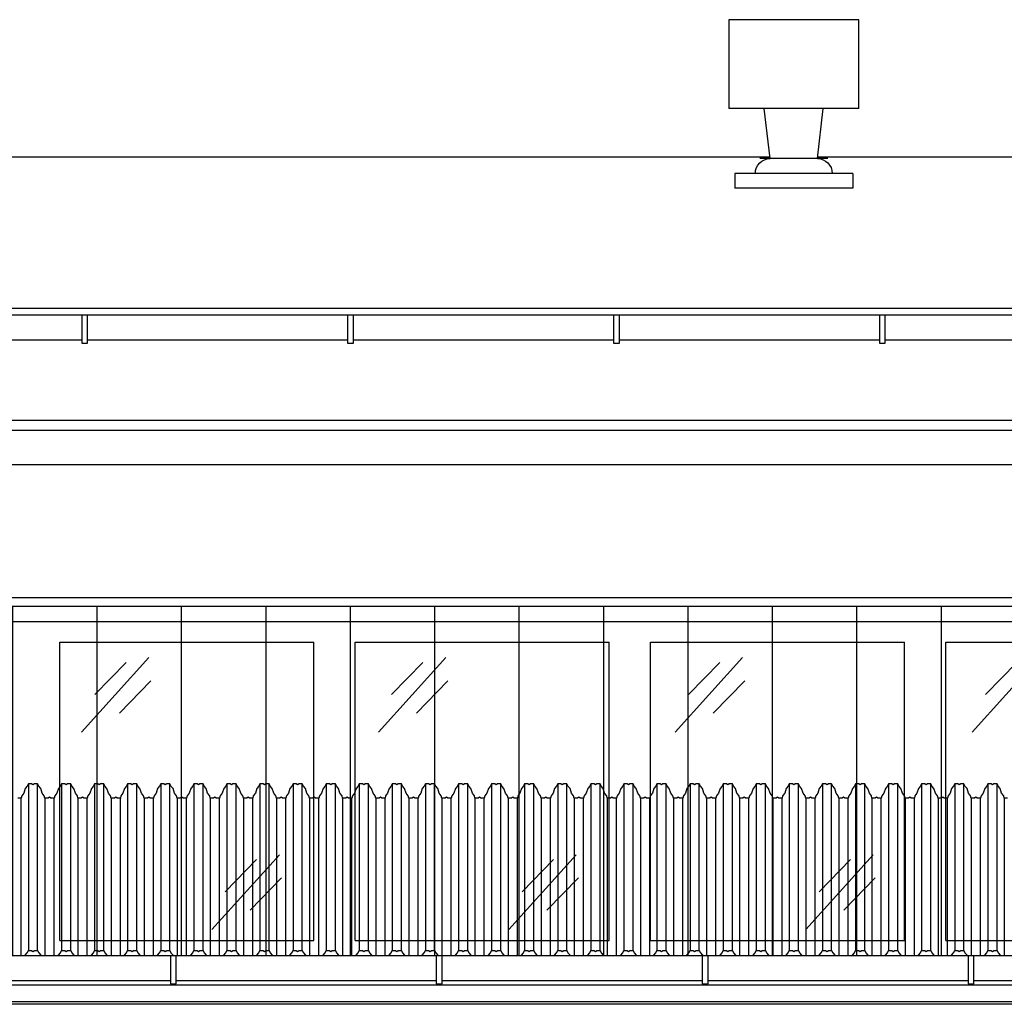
# Model space of a CAD drawing. Header units: millimetres. Extents: x 59331 to 112314, y -16110 to 34390.
# Tile 72 of 198: x 80784 to 81117, y -2169 to -1836. Entities that reach past the tile are written whole.
import ezdxf

# ---------------------------------------------------------------- set-up
doc = ezdxf.new("R2010")
doc.units = ezdxf.units.MM
doc.set_wipeout_variables(frame=1)
for name, color, linetype in [('_HSA_STOLARKA_ZEWNĘTRZNA', 132, 'Continuous'), ('_HSA_WIDOKOWE', 1, 'Continuous'), ('_HSA_WIDOKOWE_CIENKIE', 8, 'Continuous'), ('_HSA_ŚCIANY_CIENKIE', 2, 'Continuous'), ('_HSA_ŚCIANY_DZIAŁOWE', 6, 'Continuous')]:
    doc.layers.add(name, color=color, linetype=linetype)

# ---------------------------------------------------------------- blocks, each defined once
blk = doc.blocks.new('A$C130780f7')
blk.add_wipeout([(-1200, 0), (-1200, -115), (-600, -115), (-600, 0)])
for p, q in [((-1093, -108), (-1093, -7)), ((-1093, -7), (-1007, -7)), ((-1007, -108), (-1007, -7)), ((-993, -108), (-993, -7)), ((-993, -7), (-907, -7)), ((-907, -108), (-907, -7)), ((-893, -108), (-893, -7)), ((-893, -7), (-807, -7)), ((-807, -108), (-807, -7)), ((-793, -108), (-793, -7)), ((-793, -7), (-707, -7)), ((-1093, -108), (-1007, -108)), ((-993, -108), (-907, -108)), ((-893, -108), (-807, -108)), ((-793, -108), (-707, -108))]:
    blk.add_line(p, q)
at = {"ltscale": 10}
blk.add_lwpolyline([(-1200, 0), (-600, 0), (-600, -115), (-1200, -115)], close=True, dxfattribs=at)
at = {"layer": '_HSA_WIDOKOWE_CIENKIE', "color": 9}
for points in [[(-1085.63, -37.49), (-1062.83, -12.27)], [(-985.13, -37.49), (-962.33, -12.27)], [(-884.63, -37.49), (-861.83, -12.27)], [(-784.13, -37.49), (-761.33, -12.27)], [(-1081.15, -24.77), (-1070.52, -13.86)], [(-980.65, -24.77), (-970.02, -13.86)], [(-880.15, -24.77), (-869.52, -13.86)], [(-779.65, -24.77), (-769.02, -13.86)], [(-1072.76, -31.01), (-1062.13, -20.1)], [(-972.26, -31.01), (-961.63, -20.1)], [(-871.76, -31.01), (-861.13, -20.1)], [(-1041.45, -104.21), (-1018.64, -78.99)], [(-940.95, -104.21), (-918.14, -78.99)], [(-840.45, -104.21), (-817.64, -78.99)], [(-1036.97, -91.49), (-1026.34, -80.58)], [(-936.47, -91.49), (-925.84, -80.58)], [(-835.97, -91.49), (-825.34, -80.58)], [(-1028.57, -97.73), (-1017.94, -86.82)], [(-928.07, -97.73), (-917.44, -86.82)], [(-827.57, -97.73), (-816.94, -86.82)]]:
    blk.add_lwpolyline(points, dxfattribs=at)
blk = doc.blocks.new('A$C45100550')
at = {"transparency": 33554687}
h = blk.add_hatch(dxfattribs=at)
h.set_pattern_fill('ANSI31', color=256, scale=9, angle=45)
h.set_pattern_definition([(90, (-1200.25, -128), (-28.575, 0), [])])
h.paths.add_polyline_path([(-3, -3), (-1513, -3), (-1513, -128), (-3, -128)])
for points in [[(0, 0), (-1516, 0), (-1516, -131), (0, -131)], [(-3, -3), (-1513, -3), (-1513, -128), (-3, -128)]]:
    blk.add_lwpolyline(points, close=True)
blk = doc.blocks.new('*U61')
blk.add_wipeout([(0, 8.5), (0, 0), (10264, 0), (10264, 8.5)])
for p, q in [((10264, 8.5), (0, 8.5)), ((10264, 0), (0, 0))]:
    blk.add_line(p, q)
for points in [[(4329.47, -1), (4331.47, -1), (4331.47, 8.5), (4329.47, 8.5)], [(4419.47, -1), (4421.47, -1), (4421.47, 8.5), (4419.47, 8.5)], [(4509.47, -1), (4511.47, -1), (4511.47, 8.5), (4509.47, 8.5)], [(4599.47, -1), (4601.47, -1), (4601.47, 8.5), (4599.47, 8.5)]]:
    blk.add_wipeout(points)
for points in [[(4329.47, -1), (4331.47, -1), (4331.47, 8.5), (4329.47, 8.5)], [(4419.47, -1), (4421.47, -1), (4421.47, 8.5), (4419.47, 8.5)], [(4509.47, -1), (4511.47, -1), (4511.47, 8.5), (4509.47, 8.5)], [(4599.47, -1), (4601.47, -1), (4601.47, 8.5), (4599.47, 8.5)]]:
    blk.add_lwpolyline(points, close=True)
blk = doc.blocks.new('A$Ce0e96bf1')
blk.add_wipeout([(-40, 0), (0, 0), (0, 5), (-7, 5), (-7.01, 5.23), (-7.03, 5.56), (-7.1, 5.99), (-7.18, 6.33), (-7.29, 6.68), (-7.54, 7.26), (-7.74, 7.62), (-8, 8.01), (-8.23, 8.28), (-8.46, 8.54), (-8.73, 8.78), (-8.99, 9), (-9.33, 9.23), (-9.58, 9.38), (-9.94, 9.56), (-10.25, 9.69), (-10.68, 9.82), (-11.05, 9.91), (-11.35, 9.96), (-11.64, 9.99), (-12, 10), (-10, 27), (2, 27), (2, 57), (-42, 57), (-42, 27), (-30, 27), (-28, 10), (-28.21, 10), (-28.9, 9.92), (-29.15, 9.87), (-29.48, 9.77), (-29.81, 9.66), (-30.14, 9.52), (-30.38, 9.4), (-30.86, 9.1), (-31.1, 8.92), (-31.62, 8.44), (-31.76, 8.29), (-32.01, 7.99), (-32.16, 7.77), (-32.36, 7.45), (-32.5, 7.18), (-32.58, 7), (-32.71, 6.67), (-32.79, 6.44), (-32.89, 6.05), (-32.94, 5.8), (-32.98, 5.49), (-32.99, 5.25), (-32.99, 5), (-40, 5)])
for p, q in [((-42, 57), (2, 57)), ((-42, 27), (-42, 57)), ((2, 57), (2, 27)), ((-42, 27), (2, 27)), ((-28, 10), (-30, 27)), ((-12, 10), (-10, 27)), ((-31.54, 10), (-8.46, 10)), ((-40, 5), (0, 5)), ((-40, 5), (-40, 0)), ((0, 5), (0, 0)), ((-40, 0), (0, 0))]:
    blk.add_line(p, q)
for centre, start, end in [((-28, 5), 90, 180), ((-12, 5), 0, 90)]:
    blk.add_arc(centre, 5, start, end)
blk = doc.blocks.new('DASZEK')
for points in [[(4684.24, 63.41), (4683.13, 63.41), (4682.92, 64.11), (4682.23, 65.07), (4681.7, 66.6), (4681.02, 67.44), (4680.67, 68.18), (4679.56, 68.18), (4679.1, 67.88), (4678.64, 68.18), (4677.53, 68.18), (4677.18, 67.44), (4676.5, 66.6), (4675.97, 65.07), (4675.28, 64.11), (4675.07, 63.41), (4673.96, 63.41), (4673.5, 63.7), (4673.04, 63.41), (4671.93, 63.41), (4671.72, 64.11), (4671.03, 65.07), (4670.5, 66.6), (4669.82, 67.44), (4669.47, 68.18), (4668.36, 68.18), (4667.9, 67.88), (4667.44, 68.18), (4666.33, 68.18), (4665.98, 67.44), (4665.3, 66.6), (4664.77, 65.07), (4664.08, 64.11), (4663.87, 63.41), (4662.76, 63.41), (4662.3, 63.7), (4661.84, 63.41), (4660.73, 63.41), (4660.52, 64.11), (4659.83, 65.07), (4659.3, 66.6), (4658.62, 67.44), (4658.27, 68.18), (4657.16, 68.18), (4656.7, 67.88), (4656.24, 68.18), (4655.13, 68.18), (4654.78, 67.44), (4654.1, 66.6), (4653.57, 65.07), (4652.88, 64.11), (4652.68, 63.41), (4651.56, 63.41), (4651.1, 63.7), (4650.65, 63.41), (4649.53, 63.41), (4649.32, 64.11), (4648.63, 65.07), (4648.11, 66.6), (4647.43, 67.44), (4647.08, 68.18), (4645.96, 68.18), (4645.5, 67.88), (4645.05, 68.18), (4643.93, 68.18), (4643.58, 67.44), (4642.9, 66.6), (4642.37, 65.07), (4641.68, 64.11), (4641.48, 63.41), (4640.36, 63.41), (4639.9, 63.7), (4639.45, 63.41), (4638.33, 63.41), (4638.13, 64.11), (4637.44, 65.07), (4636.91, 66.6), (4636.23, 67.44), (4635.88, 68.18), (4634.76, 68.18), (4634.31, 67.88), (4633.85, 68.18), (4632.73, 68.18), (4632.38, 67.44), (4631.7, 66.6), (4631.18, 65.07), (4630.49, 64.11), (4630.28, 63.41), (4629.16, 63.41), (4628.71, 63.7), (4628.25, 63.41), (4627.13, 63.41), (4626.93, 64.11), (4626.24, 65.07), (4625.71, 66.6), (4625.03, 67.44), (4624.68, 68.18), (4623.57, 68.18), (4623.11, 67.88), (4622.65, 68.18), (4621.54, 68.18), (4621.19, 67.44), (4620.51, 66.6), (4619.98, 65.07), (4619.29, 64.11), (4619.08, 63.41), (4617.97, 63.41), (4617.51, 63.7), (4617.05, 63.41), (4615.94, 63.41), (4615.73, 64.11), (4615.04, 65.07), (4614.51, 66.6), (4613.83, 67.44), (4613.48, 68.18), (4612.37, 68.18), (4611.91, 67.88), (4611.45, 68.18), (4610.34, 68.18), (4609.99, 67.44), (4609.31, 66.6), (4608.78, 65.07), (4608.09, 64.11), (4607.88, 63.41), (4606.77, 63.41), (4606.31, 63.7), (4605.85, 63.41), (4604.74, 63.41), (4604.53, 64.11), (4603.84, 65.07), (4603.31, 66.6), (4602.63, 67.44), (4602.28, 68.18), (4601.17, 68.18), (4600.71, 67.88), (4600.25, 68.18), (4599.14, 68.18), (4598.79, 67.44), (4598.11, 66.6), (4597.58, 65.07), (4596.89, 64.11), (4596.68, 63.41), (4595.57, 63.41), (4595.11, 63.7), (4594.65, 63.41), (4593.54, 63.41), (4593.33, 64.11), (4592.64, 65.07), (4592.11, 66.6), (4591.43, 67.44), (4591.08, 68.18), (4589.97, 68.18), (4589.51, 67.88), (4589.05, 68.18), (4587.94, 68.18), (4587.59, 67.44), (4586.91, 66.6), (4586.38, 65.07), (4585.69, 64.11), (4585.49, 63.41), (4584.37, 63.41), (4583.91, 63.7), (4583.46, 63.41), (4582.34, 63.41), (4582.13, 64.11), (4581.44, 65.07), (4580.92, 66.6), (4580.24, 67.44), (4579.89, 68.18), (4578.77, 68.18), (4578.31, 67.88), (4577.86, 68.18), (4576.74, 68.18), (4576.39, 67.44), (4575.71, 66.6), (4575.18, 65.07), (4574.49, 64.11), (4574.29, 63.41), (4573.17, 63.41), (4572.71, 63.7), (4572.26, 63.41), (4571.14, 63.41), (4570.94, 64.11), (4570.25, 65.07), (4569.72, 66.6), (4569.04, 67.44), (4568.69, 68.18), (4567.57, 68.18), (4567.12, 67.88), (4566.66, 68.18), (4565.54, 68.18), (4565.19, 67.44), (4564.51, 66.6), (4563.99, 65.07), (4563.3, 64.11), (4563.09, 63.41), (4561.97, 63.41), (4561.52, 63.7), (4561.06, 63.41), (4559.94, 63.41), (4559.74, 64.11), (4559.05, 65.07), (4558.52, 66.6), (4557.84, 67.44), (4557.49, 68.18), (4556.38, 68.18), (4555.92, 67.88), (4555.46, 68.18), (4554.35, 68.18), (4554, 67.44), (4553.32, 66.6), (4552.79, 65.07), (4552.1, 64.11), (4551.89, 63.41), (4550.78, 63.41), (4550.32, 63.7), (4549.86, 63.41), (4548.75, 63.41), (4548.54, 64.11), (4547.85, 65.07), (4547.32, 66.6), (4546.64, 67.44), (4546.29, 68.18), (4545.18, 68.18), (4544.72, 67.88), (4544.26, 68.18), (4543.15, 68.18), (4542.8, 67.44), (4542.12, 66.6), (4541.59, 65.07), (4540.9, 64.11), (4540.69, 63.41), (4539.58, 63.41), (4539.12, 63.7), (4538.66, 63.41), (4537.55, 63.41), (4537.34, 64.11), (4536.65, 65.07), (4536.12, 66.6), (4535.44, 67.44), (4535.09, 68.18), (4533.98, 68.18), (4533.52, 67.88), (4533.06, 68.18), (4531.95, 68.18), (4531.6, 67.44), (4530.92, 66.6), (4530.39, 65.07), (4529.7, 64.11), (4529.49, 63.41), (4528.38, 63.41), (4527.92, 63.7), (4527.46, 63.41), (4526.35, 63.41), (4526.14, 64.11), (4525.45, 65.07), (4524.92, 66.6), (4524.24, 67.44), (4523.89, 68.18), (4522.78, 68.18), (4522.32, 67.88), (4521.86, 68.18), (4520.75, 68.18), (4520.4, 67.44), (4519.72, 66.6), (4519.19, 65.07), (4518.5, 64.11), (4518.3, 63.41), (4517.18, 63.41), (4516.72, 63.7), (4516.27, 63.41), (4515.15, 63.41), (4514.94, 64.11), (4514.25, 65.07), (4513.73, 66.6), (4513.05, 67.44), (4512.7, 68.18), (4511.58, 68.18), (4511.12, 67.88), (4510.67, 68.18), (4509.55, 68.18), (4509.2, 67.44), (4508.52, 66.6), (4507.99, 65.07), (4507.3, 64.11), (4507.1, 63.41), (4505.98, 63.41), (4505.52, 63.7), (4505.07, 63.41), (4503.95, 63.41), (4503.75, 64.11), (4503.06, 65.07), (4502.53, 66.6), (4501.85, 67.44), (4501.5, 68.18), (4500.38, 68.18), (4499.93, 67.88), (4499.47, 68.18), (4498.35, 68.18), (4498, 67.44), (4497.32, 66.6), (4496.8, 65.07), (4496.11, 64.11), (4495.9, 63.41), (4494.78, 63.41), (4494.33, 63.7), (4493.87, 63.41), (4492.75, 63.41), (4492.55, 64.11), (4491.86, 65.07), (4491.33, 66.6), (4490.65, 67.44), (4490.3, 68.18), (4489.19, 68.18), (4488.73, 67.88), (4488.27, 68.18), (4487.16, 68.18), (4486.81, 67.44), (4486.13, 66.6), (4485.6, 65.07), (4484.91, 64.11), (4484.7, 63.41), (4483.59, 63.41), (4483.13, 63.7), (4482.67, 63.41), (4481.56, 63.41), (4481.35, 64.11), (4480.66, 65.07), (4480.13, 66.6), (4479.45, 67.44), (4479.1, 68.18), (4477.99, 68.18), (4477.53, 67.88), (4477.07, 68.18), (4475.96, 68.18), (4475.61, 67.44), (4474.93, 66.6), (4474.4, 65.07), (4473.71, 64.11), (4473.5, 63.41), (4472.39, 63.41), (4471.93, 63.7), (4471.47, 63.41), (4470.36, 63.41), (4470.15, 64.11), (4469.46, 65.07), (4468.93, 66.6), (4468.25, 67.44), (4467.9, 68.18), (4466.79, 68.18), (4466.33, 67.88), (4465.87, 68.18), (4464.76, 68.18), (4464.41, 67.44), (4463.73, 66.6), (4463.2, 65.07), (4462.51, 64.11), (4462.3, 63.41), (4461.19, 63.41), (4460.73, 63.7), (4460.27, 63.41), (4459.16, 63.41), (4458.95, 64.11), (4458.26, 65.07), (4457.73, 66.6), (4457.05, 67.44), (4456.7, 68.18), (4455.59, 68.18), (4455.13, 67.88), (4454.67, 68.18), (4453.56, 68.18), (4453.21, 67.44), (4452.53, 66.6), (4452, 65.07), (4451.31, 64.11), (4451.11, 63.41), (4449.99, 63.41), (4449.53, 63.7), (4449.08, 63.41), (4447.96, 63.41), (4447.75, 64.11), (4447.06, 65.07), (4446.54, 66.6), (4445.86, 67.44), (4445.51, 68.18), (4444.39, 68.18), (4443.93, 67.88), (4443.48, 68.18), (4442.36, 68.18), (4442.01, 67.44), (4441.33, 66.6), (4440.8, 65.07), (4440.11, 64.11), (4439.91, 63.41), (4438.79, 63.41), (4438.34, 63.7), (4437.88, 63.41), (4436.76, 63.41), (4436.56, 64.11), (4435.87, 65.07), (4435.34, 66.6), (4434.66, 67.44), (4434.31, 68.18), (4433.19, 68.18), (4432.74, 67.88), (4432.28, 68.18), (4431.16, 68.18), (4430.81, 67.44), (4430.13, 66.6), (4429.61, 65.07), (4428.92, 64.11), (4428.71, 63.41), (4427.59, 63.41), (4427.14, 63.7), (4426.68, 63.41), (4425.56, 63.41), (4425.36, 64.11), (4424.67, 65.07), (4424.14, 66.6), (4423.46, 67.44), (4423.11, 68.18), (4422, 68.18), (4421.54, 67.88), (4421.08, 68.18), (4419.97, 68.18), (4419.62, 67.44), (4418.94, 66.6), (4418.41, 65.07), (4417.72, 64.11), (4417.51, 63.41), (4416.4, 63.41), (4415.94, 63.7), (4415.48, 63.41), (4414.37, 63.41), (4414.16, 64.11), (4413.47, 65.07), (4412.94, 66.6), (4412.26, 67.44), (4411.91, 68.18), (4410.8, 68.18), (4410.34, 67.88), (4409.88, 68.18), (4408.77, 68.18), (4408.42, 67.44), (4407.74, 66.6), (4407.21, 65.07), (4406.52, 64.11), (4406.31, 63.41), (4405.2, 63.41), (4404.74, 63.7), (4404.28, 63.41), (4403.17, 63.41), (4402.96, 64.11), (4402.27, 65.07), (4401.74, 66.6), (4401.06, 67.44), (4400.71, 68.18), (4399.6, 68.18), (4399.14, 67.88), (4398.68, 68.18), (4397.57, 68.18), (4397.22, 67.44), (4396.54, 66.6), (4396.01, 65.07), (4395.32, 64.11), (4395.11, 63.41), (4394, 63.41), (4393.54, 63.7), (4393.08, 63.41), (4391.97, 63.41), (4391.76, 64.11), (4391.07, 65.07), (4390.54, 66.6), (4389.86, 67.44), (4389.51, 68.18), (4388.4, 68.18), (4387.94, 67.88), (4387.48, 68.18), (4386.37, 68.18), (4386.02, 67.44), (4385.34, 66.6), (4384.81, 65.07), (4384.12, 64.11), (4383.92, 63.41), (4382.8, 63.41), (4382.34, 63.7), (4381.89, 63.41), (4380.77, 63.41), (4380.56, 64.11), (4379.87, 65.07), (4379.35, 66.6), (4378.67, 67.44), (4378.32, 68.18), (4377.2, 68.18), (4376.74, 67.88), (4376.29, 68.18), (4375.17, 68.18), (4374.82, 67.44), (4374.14, 66.6), (4373.61, 65.07), (4372.92, 64.11), (4372.72, 63.41), (4371.6, 63.41), (4371.15, 63.7), (4370.69, 63.41), (4369.57, 63.41), (4369.37, 64.11), (4368.68, 65.07), (4368.15, 66.6), (4367.47, 67.44), (4367.12, 68.18), (4366, 68.18), (4365.55, 67.88), (4365.09, 68.18), (4363.97, 68.18), (4363.62, 67.44), (4362.94, 66.6), (4362.42, 65.07), (4361.73, 64.11), (4361.52, 63.41), (4360.4, 63.41), (4359.95, 63.7), (4359.49, 63.41), (4358.37, 63.41), (4358.17, 64.11), (4357.48, 65.07), (4356.95, 66.6), (4356.27, 67.44), (4355.92, 68.18), (4354.81, 68.18), (4354.35, 67.88), (4353.89, 68.18), (4352.78, 68.18), (4352.43, 67.44), (4351.75, 66.6), (4351.22, 65.07), (4350.53, 64.11), (4350.32, 63.41), (4349.21, 63.41)], [(4349.21, 7.03), (4350.32, 7.03), (4350.53, 7.73), (4351.22, 8.69), (4351.75, 10.22), (4352.43, 11.06), (4352.78, 11.8), (4353.89, 11.8), (4354.35, 11.5), (4354.81, 11.8), (4355.92, 11.8), (4356.27, 11.06), (4356.95, 10.22), (4357.48, 8.69), (4358.17, 7.73), (4358.37, 7.03), (4359.49, 7.03), (4359.95, 7.32), (4360.4, 7.03), (4361.52, 7.03), (4361.73, 7.73), (4362.42, 8.69), (4362.94, 10.22), (4363.62, 11.06), (4363.97, 11.8), (4365.09, 11.8), (4365.55, 11.5), (4366, 11.8), (4367.12, 11.8), (4367.47, 11.06), (4368.15, 10.22), (4368.68, 8.69), (4369.37, 7.73), (4369.57, 7.03), (4370.69, 7.03), (4371.15, 7.32), (4371.6, 7.03), (4372.72, 7.03), (4372.92, 7.73), (4373.61, 8.69), (4374.14, 10.22), (4374.82, 11.06), (4375.17, 11.8), (4376.29, 11.8), (4376.74, 11.5), (4377.2, 11.8), (4378.32, 11.8), (4378.67, 11.06), (4379.35, 10.22), (4379.87, 8.69), (4380.56, 7.73), (4380.77, 7.03), (4381.89, 7.03), (4382.34, 7.32), (4382.8, 7.03), (4383.92, 7.03), (4384.12, 7.73), (4384.81, 8.69), (4385.34, 10.22), (4386.02, 11.06), (4386.37, 11.8), (4387.48, 11.8), (4387.94, 11.5), (4388.4, 11.8), (4389.51, 11.8), (4389.86, 11.06), (4390.54, 10.22), (4391.07, 8.69), (4391.76, 7.73), (4391.97, 7.03), (4393.08, 7.03), (4393.54, 7.32), (4394, 7.03), (4395.11, 7.03), (4395.32, 7.73), (4396.01, 8.69), (4396.54, 10.22), (4397.22, 11.06), (4397.57, 11.8), (4398.68, 11.8), (4399.14, 11.5), (4399.6, 11.8), (4400.71, 11.8), (4401.06, 11.06), (4401.74, 10.22), (4402.27, 8.69), (4402.96, 7.73), (4403.17, 7.03), (4404.28, 7.03), (4404.74, 7.32), (4405.2, 7.03), (4406.31, 7.03), (4406.52, 7.73), (4407.21, 8.69), (4407.74, 10.22), (4408.42, 11.06), (4408.77, 11.8), (4409.88, 11.8), (4410.34, 11.5), (4410.8, 11.8), (4411.91, 11.8), (4412.26, 11.06), (4412.94, 10.22), (4413.47, 8.69), (4414.16, 7.73), (4414.37, 7.03), (4415.48, 7.03), (4415.94, 7.32), (4416.4, 7.03), (4417.51, 7.03), (4417.72, 7.73), (4418.41, 8.69), (4418.94, 10.22), (4419.62, 11.06), (4419.97, 11.8), (4421.08, 11.8), (4421.54, 11.5), (4422, 11.8), (4423.11, 11.8), (4423.46, 11.06), (4424.14, 10.22), (4424.67, 8.69), (4425.36, 7.73), (4425.56, 7.03), (4426.68, 7.03), (4427.14, 7.32), (4427.59, 7.03), (4428.71, 7.03), (4428.92, 7.73), (4429.61, 8.69), (4430.13, 10.22), (4430.81, 11.06), (4431.16, 11.8), (4432.28, 11.8), (4432.74, 11.5), (4433.19, 11.8), (4434.31, 11.8), (4434.66, 11.06), (4435.34, 10.22), (4435.87, 8.69), (4436.56, 7.73), (4436.76, 7.03), (4437.88, 7.03), (4438.34, 7.32), (4438.79, 7.03), (4439.91, 7.03), (4440.11, 7.73), (4440.8, 8.69), (4441.33, 10.22), (4442.01, 11.06), (4442.36, 11.8), (4443.48, 11.8), (4443.93, 11.5), (4444.39, 11.8), (4445.51, 11.8), (4445.86, 11.06), (4446.54, 10.22), (4447.06, 8.69), (4447.75, 7.73), (4447.96, 7.03), (4449.08, 7.03), (4449.53, 7.32), (4449.99, 7.03), (4451.11, 7.03), (4451.31, 7.73), (4452, 8.69), (4452.53, 10.22), (4453.21, 11.06), (4453.56, 11.8), (4454.67, 11.8), (4455.13, 11.5), (4455.59, 11.8), (4456.7, 11.8), (4457.05, 11.06), (4457.73, 10.22), (4458.26, 8.69), (4458.95, 7.73), (4459.16, 7.03), (4460.27, 7.03), (4460.73, 7.32), (4461.19, 7.03), (4462.3, 7.03), (4462.51, 7.73), (4463.2, 8.69), (4463.73, 10.22), (4464.41, 11.06), (4464.76, 11.8), (4465.87, 11.8), (4466.33, 11.5), (4466.79, 11.8), (4467.9, 11.8), (4468.25, 11.06), (4468.93, 10.22), (4469.46, 8.69), (4470.15, 7.73), (4470.36, 7.03), (4471.47, 7.03), (4471.93, 7.32), (4472.39, 7.03), (4473.5, 7.03), (4473.71, 7.73), (4474.4, 8.69), (4474.93, 10.22), (4475.61, 11.06), (4475.96, 11.8), (4477.07, 11.8), (4477.53, 11.5), (4477.99, 11.8), (4479.1, 11.8), (4479.45, 11.06), (4480.13, 10.22), (4480.66, 8.69), (4481.35, 7.73), (4481.56, 7.03), (4482.67, 7.03), (4483.13, 7.32), (4483.59, 7.03), (4484.7, 7.03), (4484.91, 7.73), (4485.6, 8.69), (4486.13, 10.22), (4486.81, 11.06), (4487.16, 11.8), (4488.27, 11.8), (4488.73, 11.5), (4489.19, 11.8), (4490.3, 11.8), (4490.65, 11.06), (4491.33, 10.22), (4491.86, 8.69), (4492.55, 7.73), (4492.75, 7.03), (4493.87, 7.03), (4494.33, 7.32), (4494.78, 7.03), (4495.9, 7.03), (4496.11, 7.73), (4496.8, 8.69), (4497.32, 10.22), (4498, 11.06), (4498.35, 11.8), (4499.47, 11.8), (4499.93, 11.5), (4500.38, 11.8), (4501.5, 11.8), (4501.85, 11.06), (4502.53, 10.22), (4503.06, 8.69), (4503.75, 7.73), (4503.95, 7.03), (4505.07, 7.03), (4505.52, 7.32), (4505.98, 7.03), (4507.1, 7.03), (4507.3, 7.73), (4507.99, 8.69), (4508.52, 10.22), (4509.2, 11.06), (4509.55, 11.8), (4510.67, 11.8), (4511.12, 11.5), (4511.58, 11.8), (4512.7, 11.8), (4513.05, 11.06), (4513.73, 10.22), (4514.25, 8.69), (4514.94, 7.73), (4515.15, 7.03), (4516.27, 7.03), (4516.72, 7.32), (4517.18, 7.03), (4518.3, 7.03), (4518.5, 7.73), (4519.19, 8.69), (4519.72, 10.22), (4520.4, 11.06), (4520.75, 11.8), (4521.86, 11.8), (4522.32, 11.5), (4522.78, 11.8), (4523.89, 11.8), (4524.24, 11.06), (4524.92, 10.22), (4525.45, 8.69), (4526.14, 7.73), (4526.35, 7.03), (4527.46, 7.03), (4527.92, 7.32), (4528.38, 7.03), (4529.49, 7.03), (4529.7, 7.73), (4530.39, 8.69), (4530.92, 10.22), (4531.6, 11.06), (4531.95, 11.8), (4533.06, 11.8), (4533.52, 11.5), (4533.98, 11.8), (4535.09, 11.8), (4535.44, 11.06), (4536.12, 10.22), (4536.65, 8.69), (4537.34, 7.73), (4537.55, 7.03), (4538.66, 7.03), (4539.12, 7.32), (4539.58, 7.03), (4540.69, 7.03), (4540.9, 7.73), (4541.59, 8.69), (4542.12, 10.22), (4542.8, 11.06), (4543.15, 11.8), (4544.26, 11.8), (4544.72, 11.5), (4545.18, 11.8), (4546.29, 11.8), (4546.64, 11.06), (4547.32, 10.22), (4547.85, 8.69), (4548.54, 7.73), (4548.75, 7.03), (4549.86, 7.03), (4550.32, 7.32), (4550.78, 7.03), (4551.89, 7.03), (4552.1, 7.73), (4552.79, 8.69), (4553.32, 10.22), (4554, 11.06), (4554.35, 11.8), (4555.46, 11.8), (4555.92, 11.5), (4556.38, 11.8), (4557.49, 11.8), (4557.84, 11.06), (4558.52, 10.22), (4559.05, 8.69), (4559.74, 7.73), (4559.94, 7.03), (4561.06, 7.03), (4561.52, 7.32), (4561.97, 7.03), (4563.09, 7.03), (4563.3, 7.73), (4563.99, 8.69), (4564.51, 10.22), (4565.19, 11.06), (4565.54, 11.8), (4566.66, 11.8), (4567.12, 11.5), (4567.57, 11.8), (4568.69, 11.8), (4569.04, 11.06), (4569.72, 10.22), (4570.25, 8.69), (4570.94, 7.73), (4571.14, 7.03), (4572.26, 7.03), (4572.71, 7.32), (4573.17, 7.03), (4574.29, 7.03), (4574.49, 7.73), (4575.18, 8.69), (4575.71, 10.22), (4576.39, 11.06), (4576.74, 11.8), (4577.86, 11.8), (4578.31, 11.5), (4578.77, 11.8), (4579.89, 11.8), (4580.24, 11.06), (4580.92, 10.22), (4581.44, 8.69), (4582.13, 7.73), (4582.34, 7.03), (4583.46, 7.03), (4583.91, 7.32), (4584.37, 7.03), (4585.49, 7.03), (4585.69, 7.73), (4586.38, 8.69), (4586.91, 10.22), (4587.59, 11.06), (4587.94, 11.8), (4589.05, 11.8), (4589.51, 11.5), (4589.97, 11.8), (4591.08, 11.8), (4591.43, 11.06), (4592.11, 10.22), (4592.64, 8.69), (4593.33, 7.73), (4593.54, 7.03), (4594.65, 7.03), (4595.11, 7.32), (4595.57, 7.03), (4596.68, 7.03), (4596.89, 7.73), (4597.58, 8.69), (4598.11, 10.22), (4598.79, 11.06), (4599.14, 11.8), (4600.25, 11.8), (4600.71, 11.5), (4601.17, 11.8), (4602.28, 11.8), (4602.63, 11.06), (4603.31, 10.22), (4603.84, 8.69), (4604.53, 7.73), (4604.74, 7.03), (4605.85, 7.03), (4606.31, 7.32), (4606.77, 7.03), (4607.88, 7.03), (4608.09, 7.73), (4608.78, 8.69), (4609.31, 10.22), (4609.99, 11.06), (4610.34, 11.8), (4611.45, 11.8), (4611.91, 11.5), (4612.37, 11.8), (4613.48, 11.8), (4613.83, 11.06), (4614.51, 10.22), (4615.04, 8.69), (4615.73, 7.73), (4615.94, 7.03), (4617.05, 7.03), (4617.51, 7.32), (4617.97, 7.03), (4619.08, 7.03), (4619.29, 7.73), (4619.98, 8.69), (4620.51, 10.22), (4621.19, 11.06), (4621.54, 11.8), (4622.65, 11.8), (4623.11, 11.5), (4623.57, 11.8), (4624.68, 11.8), (4625.03, 11.06), (4625.71, 10.22), (4626.24, 8.69), (4626.93, 7.73), (4627.13, 7.03), (4628.25, 7.03), (4628.71, 7.32), (4629.16, 7.03), (4630.28, 7.03), (4630.49, 7.73), (4631.18, 8.69), (4631.7, 10.22), (4632.38, 11.06), (4632.73, 11.8), (4633.85, 11.8), (4634.31, 11.5), (4634.76, 11.8), (4635.88, 11.8), (4636.23, 11.06), (4636.91, 10.22), (4637.44, 8.69), (4638.13, 7.73), (4638.33, 7.03), (4639.45, 7.03), (4639.9, 7.32), (4640.36, 7.03), (4641.48, 7.03), (4641.68, 7.73), (4642.37, 8.69), (4642.9, 10.22), (4643.58, 11.06), (4643.93, 11.8), (4645.05, 11.8), (4645.5, 11.5), (4645.96, 11.8), (4647.08, 11.8), (4647.43, 11.06), (4648.11, 10.22), (4648.63, 8.69), (4649.32, 7.73), (4649.53, 7.03), (4650.65, 7.03), (4651.1, 7.32), (4651.56, 7.03), (4652.68, 7.03), (4652.88, 7.73), (4653.57, 8.69), (4654.1, 10.22), (4654.78, 11.06), (4655.13, 11.8), (4656.24, 11.8), (4656.7, 11.5), (4657.16, 11.8), (4658.27, 11.8), (4658.62, 11.06), (4659.3, 10.22), (4659.83, 8.69), (4660.52, 7.73), (4660.73, 7.03), (4661.84, 7.03), (4662.3, 7.32), (4662.76, 7.03), (4663.87, 7.03), (4664.08, 7.73), (4664.77, 8.69), (4665.3, 10.22), (4665.98, 11.06), (4666.33, 11.8), (4667.44, 11.8), (4667.9, 11.5), (4668.36, 11.8), (4669.47, 11.8), (4669.82, 11.06), (4670.5, 10.22), (4671.03, 8.69), (4671.72, 7.73), (4671.93, 7.03), (4673.04, 7.03), (4673.5, 7.32), (4673.96, 7.03), (4675.07, 7.03), (4675.28, 7.73), (4675.97, 8.69), (4676.5, 10.22), (4677.18, 11.06), (4677.53, 11.8), (4678.64, 11.8), (4679.1, 11.5), (4679.56, 11.8), (4680.67, 11.8), (4681.02, 11.06), (4681.7, 10.22), (4682.23, 8.69), (4682.92, 7.73), (4683.13, 7.03), (4684.24, 7.03)]]:
    blk.add_lwpolyline(points)
at = {"layer": '_HSA_WIDOKOWE_CIENKIE'}
for p, q in [((4352.78, 68.18), (4352.78, 11.8)), ((4355.92, 11.8), (4355.92, 68.18)), ((4363.97, 68.18), (4363.97, 11.8)), ((4367.12, 11.8), (4367.12, 68.18)), ((4375.17, 68.18), (4375.17, 11.8)), ((4378.32, 11.8), (4378.32, 68.18)), ((4386.37, 68.18), (4386.37, 11.8)), ((4389.51, 11.8), (4389.51, 68.18)), ((4397.57, 68.18), (4397.57, 11.8)), ((4400.71, 11.8), (4400.71, 68.18)), ((4408.77, 68.18), (4408.77, 11.8)), ((4411.91, 11.8), (4411.91, 68.18)), ((4419.97, 68.18), (4419.97, 11.8)), ((4423.11, 11.8), (4423.11, 68.18)), ((4431.16, 68.18), (4431.16, 11.8)), ((4434.31, 11.8), (4434.31, 68.18)), ((4442.36, 68.18), (4442.36, 11.8)), ((4445.51, 11.8), (4445.51, 68.18)), ((4453.56, 68.18), (4453.56, 11.8)), ((4456.7, 11.8), (4456.7, 68.18)), ((4464.76, 68.18), (4464.76, 11.8)), ((4467.9, 11.8), (4467.9, 68.18)), ((4475.96, 68.18), (4475.96, 11.8)), ((4479.1, 11.8), (4479.1, 68.18)), ((4487.16, 68.18), (4487.16, 11.8)), ((4490.3, 11.8), (4490.3, 68.18)), ((4498.35, 68.18), (4498.35, 11.8)), ((4501.5, 11.8), (4501.5, 68.18)), ((4509.55, 68.18), (4509.55, 11.8)), ((4512.7, 11.8), (4512.7, 68.18)), ((4520.75, 68.18), (4520.75, 11.8)), ((4523.89, 11.8), (4523.89, 68.18)), ((4531.95, 68.18), (4531.95, 11.8)), ((4535.09, 11.8), (4535.09, 68.18)), ((4543.15, 68.18), (4543.15, 11.8)), ((4546.29, 11.8), (4546.29, 68.18)), ((4554.35, 68.18), (4554.35, 11.8)), ((4557.49, 11.8), (4557.49, 68.18)), ((4565.54, 68.18), (4565.54, 11.8)), ((4568.69, 11.8), (4568.69, 68.18)), ((4576.74, 68.18), (4576.74, 11.8)), ((4579.89, 11.8), (4579.89, 68.18)), ((4587.94, 68.18), (4587.94, 11.8)), ((4591.08, 11.8), (4591.08, 68.18)), ((4599.14, 68.18), (4599.14, 11.8)), ((4602.28, 11.8), (4602.28, 68.18)), ((4610.34, 68.18), (4610.34, 11.8)), ((4613.48, 11.8), (4613.48, 68.18)), ((4621.54, 68.18), (4621.54, 11.8)), ((4624.68, 11.8), (4624.68, 68.18)), ((4632.73, 68.18), (4632.73, 11.8)), ((4635.88, 11.8), (4635.88, 68.18)), ((4643.93, 68.18), (4643.93, 11.8)), ((4647.08, 11.8), (4647.08, 68.18)), ((4655.13, 68.18), (4655.13, 11.8)), ((4658.27, 11.8), (4658.27, 68.18)), ((4666.33, 68.18), (4666.33, 11.8)), ((4669.47, 11.8), (4669.47, 68.18)), ((4677.53, 68.18), (4677.53, 11.8)), ((4680.67, 11.8), (4680.67, 68.18)), ((4350.32, 7.03), (4350.32, 63.41)), ((4358.37, 63.41), (4358.37, 7.03)), ((4361.52, 7.03), (4361.52, 63.41)), ((4369.57, 63.41), (4369.57, 7.03)), ((4372.72, 7.03), (4372.72, 63.41)), ((4380.77, 63.41), (4380.77, 7.03)), ((4383.92, 7.03), (4383.92, 63.41)), ((4391.97, 63.41), (4391.97, 7.03)), ((4395.11, 7.03), (4395.11, 63.41)), ((4403.17, 63.41), (4403.17, 7.03)), ((4406.31, 7.03), (4406.31, 63.41)), ((4414.37, 63.41), (4414.37, 7.03)), ((4417.51, 7.03), (4417.51, 63.41)), ((4425.56, 63.41), (4425.56, 7.03)), ((4428.71, 7.03), (4428.71, 63.41)), ((4436.76, 63.41), (4436.76, 7.03)), ((4439.91, 7.03), (4439.91, 63.41)), ((4447.96, 63.41), (4447.96, 7.03)), ((4451.11, 7.03), (4451.11, 63.41)), ((4459.16, 63.41), (4459.16, 7.03)), ((4462.3, 7.03), (4462.3, 63.41)), ((4470.36, 63.41), (4470.36, 7.03)), ((4473.5, 7.03), (4473.5, 63.41)), ((4481.56, 63.41), (4481.56, 7.03)), ((4484.7, 7.03), (4484.7, 63.41)), ((4492.75, 63.41), (4492.75, 7.03)), ((4495.9, 7.03), (4495.9, 63.41)), ((4503.95, 63.41), (4503.95, 7.03)), ((4507.1, 7.03), (4507.1, 63.41)), ((4515.15, 63.41), (4515.15, 7.03)), ((4518.3, 7.03), (4518.3, 63.41)), ((4526.35, 63.41), (4526.35, 7.03)), ((4529.49, 7.03), (4529.49, 63.41)), ((4537.55, 63.41), (4537.55, 7.03)), ((4540.69, 7.03), (4540.69, 63.41)), ((4548.75, 63.41), (4548.75, 7.03)), ((4551.89, 7.03), (4551.89, 63.41)), ((4559.94, 63.41), (4559.94, 7.03)), ((4563.09, 7.03), (4563.09, 63.41)), ((4571.14, 63.41), (4571.14, 7.03)), ((4574.29, 7.03), (4574.29, 63.41)), ((4582.34, 63.41), (4582.34, 7.03)), ((4585.49, 7.03), (4585.49, 63.41)), ((4593.54, 63.41), (4593.54, 7.03)), ((4596.68, 7.03), (4596.68, 63.41)), ((4604.74, 63.41), (4604.74, 7.03)), ((4607.88, 7.03), (4607.88, 63.41)), ((4615.94, 63.41), (4615.94, 7.03)), ((4619.08, 7.03), (4619.08, 63.41)), ((4627.13, 63.41), (4627.13, 7.03)), ((4630.28, 7.03), (4630.28, 63.41)), ((4638.33, 63.41), (4638.33, 7.03)), ((4641.48, 7.03), (4641.48, 63.41)), ((4649.53, 63.41), (4649.53, 7.03)), ((4652.68, 7.03), (4652.68, 63.41)), ((4660.73, 63.41), (4660.73, 7.03)), ((4663.87, 7.03), (4663.87, 63.41)), ((4671.93, 63.41), (4671.93, 7.03)), ((4675.07, 7.03), (4675.07, 63.41)), ((4683.13, 63.41), (4683.13, 7.03))]:
    blk.add_line(p, q, dxfattribs=at)
blk = doc.blocks.new('*U345')
blk.add_wipeout([(0, 8.5), (0, 0), (10234, 0), (10234, 8.5)])
for p, q in [((10234, 8.5), (0, 8.5)), ((10234, 0), (0, 0))]:
    blk.add_line(p, q)
for points in [[(4329.47, -1), (4331.47, -1), (4331.47, 8.5), (4329.47, 8.5)], [(4419.47, -1), (4421.47, -1), (4421.47, 8.5), (4419.47, 8.5)], [(4509.47, -1), (4511.47, -1), (4511.47, 8.5), (4509.47, 8.5)], [(4599.47, -1), (4601.47, -1), (4601.47, 8.5), (4599.47, 8.5)]]:
    blk.add_wipeout(points)
for points in [[(4329.47, -1), (4331.47, -1), (4331.47, 8.5), (4329.47, 8.5)], [(4419.47, -1), (4421.47, -1), (4421.47, 8.5), (4419.47, 8.5)], [(4509.47, -1), (4511.47, -1), (4511.47, 8.5), (4509.47, 8.5)], [(4599.47, -1), (4601.47, -1), (4601.47, 8.5), (4599.47, 8.5)]]:
    blk.add_lwpolyline(points, close=True)

msp = doc.modelspace()

# ---------------------------------------------------------------- linework, layer by layer
at = {"layer": '_HSA_WIDOKOWE_CIENKIE', "ltscale": 10}
msp.add_line((86765.83, -1882.61), (76475.33, -1882.61), dxfattribs=at)
at = {"layer": '_HSA_WIDOKOWE_CIENKIE'}
for p, q in [((86739.33, -2168.4), (76505.33, -2168.4)), ((86739.33, -2169.25), (76505.33, -2169.25))]:
    msp.add_line(p, q, dxfattribs=at)
at = {"layer": '_HSA_ŚCIANY_CIENKIE', "ltscale": 10}
for p, q in [((86739.33, -1933.82), (76475.33, -1933.82)), ((86739.33, -1971.69), (76475.33, -1971.69))]:
    msp.add_line(p, q, dxfattribs=at)
at = {"layer": '_HSA_ŚCIANY_DZIAŁOWE', "ltscale": 10}
for p, q in [((86739.33, -1975.14), (76475.33, -1975.14)), ((86739.33, -1986.69), (76475.33, -1986.69))]:
    msp.add_line(p, q, dxfattribs=at)

# ---------------------------------------------------------------- block references
at = {"layer": '_HSA_STOLARKA_ZEWNĘTRZNA', "ltscale": 10}
msp.add_blockref('A$C130780f7', (81890.33, -2039.69), dxfattribs=at)
at = {"layer": '_HSA_WIDOKOWE'}
msp.add_blockref('*U61', (76475.33, -1944.56), dxfattribs=at)

# ---------------------------------------------------------------- next in the draw order: block references
at = {"layer": '_HSA_WIDOKOWE', "ltscale": 10}
msp.add_blockref('DASZEK', (76433.95, -2162.86), dxfattribs=at)
at = {"layer": '_HSA_WIDOKOWE_CIENKIE', "ltscale": 10, "xscale": -1}
msp.add_blockref('A$Ce0e96bf1', (81025.81, -1893.11), dxfattribs=at)
at = {"layer": '_HSA_WIDOKOWE_CIENKIE', "ltscale": 10}
msp.add_blockref('A$C45100550', (81898.33, -2031.69), dxfattribs=at)

# ---------------------------------------------------------------- next in the draw order: block references
at = {"layer": '_HSA_WIDOKOWE'}
msp.add_blockref('*U345', (76505.33, -2161.31), dxfattribs=at)

doc.saveas('drawing.dxf')
